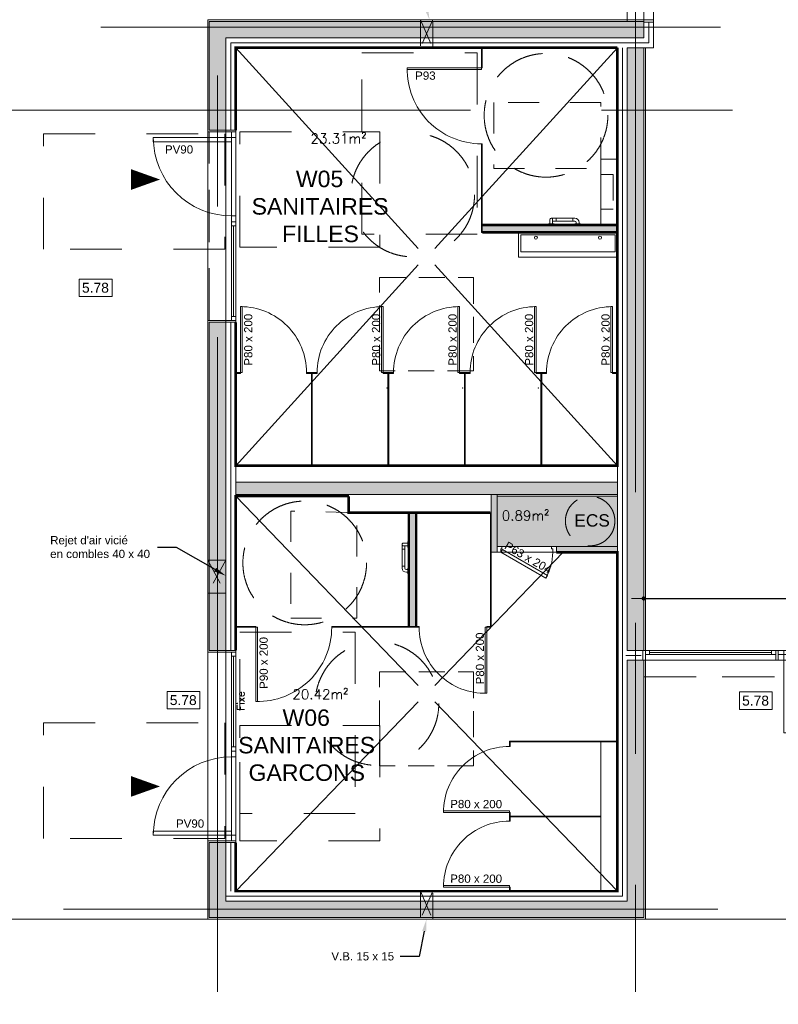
# Model space of a CAD drawing. Header units: metres. Extents: x 7788 to 81588, y -12566 to 39820.
# Tile 2 of 16: x 43249 to 52451, y -7958 to 3984. Entities that reach past the tile are written whole.
import ezdxf
from ezdxf import colors
from ezdxf.entities.mleader import LeaderData, LeaderLine
from ezdxf.math import Vec2, Vec3

# ---------------------------------------------------------------- set-up
doc = ezdxf.new("R2010")
doc.units = ezdxf.units.M
doc.header["$LTSCALE"] = 50
for name, pattern in [('AXES', [50.8, 31.75, -6.35, 6.35, -6.35]), ('CACHE', [9.525, 6.35, -3.175]), ('DISCONTINU', [0.75, 0.5, -0.25]), ('INTERROMPU', [19.05, 12.7, -6.35]), ('PLURIELLE', [0.5, 0.25, -0.25])]:
    doc.linetypes.add(name, pattern=pattern)
doc.layers.get('0').update_dxf_attribs({"lineweight": 0})
doc.layers.get('DefPoints').update_dxf_attribs({"lineweight": 0})
for name, color, linetype, lineweight in [('D-CLDIST', 3, 'Continuous', 0), ('D-CLDOUB', 2, 'Continuous', 0), ('D-ISOLAT', 104, 'Continuous', 0), ('F-FAIENCE', 10, 'Continuous', 0), ('H-CLOISON', 20, 'Continuous', 0), ('H-PAROIS', 9, 'Continuous', 0), ('O-MENUISEXT', 1, 'Continuous', 0), ('O-MENUISINT', 6, 'Continuous', 0), ('P-PLAF. PLACO', 60, 'Continuous', 0), ('R-ACCESSIBILITE PMR', 202, 'Continuous', 0), ('R-COT50', 7, 'Continuous', 0), ('R-TEXTE1', 7, 'Continuous', 0), ('R-TEXTE2', 1, 'Continuous', 0), ('S-AXESTR', 1, 'AXES', 0), ('S-ELTVUS', 195, 'Continuous', 0), ('S-MACON', 4, 'Continuous', 0), ('S-POUTRE', 8, 'INTERROMPU', 0), ('S-SANIT.', 143, 'Continuous', 0), ('T-DIVERS', 52, 'Continuous', 0), ('T-TEXTE SURFACE', 31, 'Continuous', 0), ('V-ENDUIT', 3, 'Continuous', 0)]:
    doc.layers.add(name, color=color, linetype=linetype, lineweight=lineweight)
doc.layers.add('SU-SURHAB', color=21, linetype='Continuous', lineweight=0, plot=False)
doc.layers.add('SU-SURHOB', color=225, linetype='Continuous', lineweight=0, plot=False)
doc.styles.add('AAP Fort', font='swiss.ttf')
doc.styles.add('Cotation', font='Romans.shx')
doc.linetypes.add('ISOLATION', pattern='A,0.00254,-2.54,[134,ltypeshp.shx,S=2.54,R=0,X=-2.54,Y=0],-5.08,[134,ltypeshp.shx,S=2.54,R=180,X=2.54,Y=0],-2.54', length=10.16254)
doc.dimstyles.new('COT50', dxfattribs={"dimscale": 0, "dimtxt": 120, "dimasz": 10, "dimexe": 1.25, "dimexo": 0.625, "dimgap": 50, "dimtad": 1, "dimdec": 1, "dimlfac": 0.1, "dimrnd": 0.5, "dimdsep": 46, "dimtxsty": 'Cotation', "dimblk1": 'POINTCOT', "dimblk2": 'POINTCOT', "dimsah": 1, "dimcen": 150, "dimse1": 1, "dimse2": 1, "dimadec": 0, "dimazin": 0, "dimtfac": 1, "dimtdec": 1, "dimtix": 1, "dimtmove": 2, "dimatfit": 3, "dimldrblk": 'POINTCOT', "dimfxl": 1, "dimtolj": 1, "dimarcsym": 0})

# ---------------------------------------------------------------- blocks, each defined once
blk = doc.blocks.new('lavabo')
for points in [[(-630.7, 3522.2), (-600.7, 3522.2), (-600.7, 3642.2), (-630.7, 3642.2)], [(-627.9, 3639.6), (-606.9, 3639.6), (-606.9, 3525.1), (-627.9, 3525.1)]]:
    blk.add_lwpolyline(points, close=True)
for centre in [(-624.3, 3621.1), (-624.3, 3543.4)]:
    blk.add_circle(centre, 1.79)
blk = doc.blocks.new('Pext_90')
for points in [[(-7, 0), (-12, 0), (-12, 95), (-7, 95)], [(-102, -5), (-109, -5), (-109, 0), (-102, 0)], [(0, -5), (-7, -5), (-7, 0), (0, 0)]]:
    blk.add_lwpolyline(points, close=True)
blk.add_arc((-7, 0), 95, 90, 180)
blk = doc.blocks.new('Pext_140')
for points in [[(-197, 0), (-192, 0), (-192, 95), (-197, 95)], [(-7, 0), (-12, 0), (-12, 95), (-7, 95)], [(-204, -5), (-197, -5), (-197, 0), (-204, 0)], [(0, -5), (-7, -5), (-7, 0), (0, 0)]]:
    blk.add_lwpolyline(points, close=True)
for centre, start, end in [((-197, 0), 0, 90), ((-7, 0), 90, 180)]:
    blk.add_arc(centre, 95, start, end)
blk = doc.blocks.new('PORTE 90 COMPACTE')
for points in [[(0, 1), (4.5, 1), (4.5, 0), (0, 0)], [(4.5, 0), (6.5, 0), (6.5, -90), (4.5, -90)], [(96.5, 1), (101, 1), (101, 0), (96.5, 0)]]:
    blk.add_lwpolyline(points, close=True)
blk.add_arc((6.5, 0), 90, 268.7267, 0.0001)
blk = doc.blocks.new('Pint_Cloison07_63')
for points in [[(-6.5, -3.5), (-4.5, 0), (-59.1, 31.5), (-61.1, 28)], [(-66, -7), (-72, -7), (-72, 0), (-67.5, 0), (-67.5, -4), (-66, -4)]]:
    blk.add_lwpolyline(points, close=True)
blk.add_lwpolyline([(0, -7), (-6, -7), (-6, -4), (-4.5, -4), (-4.5, 0), (0, 0), (0, -7)])
blk.add_arc((-4.5, 0), 63, 150, 180)
blk = doc.blocks.new('POINTCOT')
for p, q in [((0, 15), (0, -15)), ((-15, 0), (15, 0))]:
    blk.add_line(p, q)
at = {"const_width": 2.5}
blk.add_lwpolyline([(-1.3, 0, 1), (1.3, 0, 1)], format="xyb", close=True, dxfattribs=at)
blk = doc.blocks.new('*D638')
at = {"layer": 'DefPoints', "color": 0}
for p in [(56119, -3036), (50819, -3666), (56119, -3666)]:
    blk.add_point(p, dxfattribs=at)
at = {"layer": 'R-COT50', "color": 0, "lineweight": -2}
blk.add_line((50829, -3036), (56109, -3036), dxfattribs=at)
at = {"layer": 'R-COT50', "color": 0, "lineweight": -2, "xscale": 10, "yscale": 10, "zscale": 10, "rotation": 180}
blk.add_blockref('POINTCOT', (50819, -3036), dxfattribs=at)
at = {"layer": 'R-COT50', "color": 0, "lineweight": -2, "xscale": 10, "yscale": 10, "zscale": 10}
blk.add_blockref('POINTCOT', (56119, -3036), dxfattribs=at)
at = {"layer": 'R-COT50', "color": 0, "insert": (53469, -2926), "char_height": 120, "attachment_point": 5, "style": 'Cotation'}
blk.add_mtext('\\A1;530', dxfattribs=at)

msp = doc.modelspace()

# ---------------------------------------------------------------- hatches: boundary and pattern name
at = {"layer": 'H-CLOISON'}
h = msp.add_hatch(color=256, dxfattribs=at)
h.dxf.hatch_style = 1
h.paths.add_polyline_path([(50499.13, 1494.27), (48859.13, 1494.27), (48859.13, 1404.27), (50499.13, 1404.27)])
h = msp.add_hatch(color=256, dxfattribs=at)
h.paths.add_polyline_path([(49759.13, -2405.73), (49759.13, -2475.73), (50499.13, -2475.73), (50499.13, -2405.73)])
h.paths.add_polyline_path([(49039.13, -1775.73), (48969.13, -1775.73), (48969.13, -2475.73), (49039.13, -2475.73), (49039.13, -2405.73)])
h = msp.add_hatch(color=256, dxfattribs=at)
h.dxf.hatch_style = 1
h.paths.add_polyline_path([(48059.13, -2665.73), (47969.13, -2665.73), (47969.13, -3265.73), (48059.13, -3265.73)])
h.paths.add_polyline_path([(48059.13, -2065.73), (47969.13, -2065.73), (47969.13, -2665.73), (48059.13, -2665.73)])
h.paths.add_polyline_path([(48059.13, -1995.73), (47969.13, -1995.73), (47969.13, -2065.73), (48059.13, -2065.73)])
h.paths.add_polyline_path([(48059.13, -3265.73), (47969.13, -3265.73), (47969.13, -3375.73), (48059.13, -3375.73)])
at = {"layer": 'H-PAROIS'}
h = msp.add_hatch(color=158, dxfattribs=at)
h.dxf.hatch_style = 1
h.paths.add_polyline_path([(45549.13, 2644.27), (45749.13, 2644.27), (45749.13, 3764.27), (50819.13, 3764.27), (50819.13, 3964.27), (45549.13, 3964.27)])
h = msp.add_hatch(color=158, dxfattribs=at)
h.dxf.hatch_style = 1
h.paths.add_polyline_path([(50819.13, 3644.27), (50619.13, 3644.27), (50619.13, -3665.73), (50819.13, -3665.73)])
h = msp.add_hatch(color=158, dxfattribs=at)
h.dxf.hatch_style = 1
h.paths.add_polyline_path([(45549.13, -3666.51), (45749.13, -3666.51), (45749.13, 314.27), (45549.13, 314.27)])
h = msp.add_hatch(color=158, dxfattribs=at)
h.dxf.hatch_style = 1
h.paths.add_polyline_path([(45869.13, -1625.73), (45869.13, -1775.73), (48969.13, -1775.73), (50499.13, -1775.73), (50499.13, -1625.73)])
h = msp.add_hatch(color=158, dxfattribs=at)
h.dxf.hatch_style = 1
h.paths.add_polyline_path([(45549.13, -6905.73), (50819.13, -6905.73), (50819.12, -3785.73), (50619.13, -3785.73), (50619.13, -6705.73), (45749.13, -6705.73), (45749.13, -5996.51), (45549.13, -5996.51)])
at = {"layer": 'P-PLAF. PLACO'}
h = msp.add_hatch(color=253, dxfattribs=at)
h.dxf.hatch_style = 1
h.paths.add_polyline_path([(49039.13, -1795.73), (49039.13, -2405.73), (50499.13, -2405.73), (50499.13, -1795.73)])

# ---------------------------------------------------------------- linework, layer by layer
at = {"layer": 'D-CLDIST'}
for p, q in [((50499.13, 1494.27), (48859.13, 1494.27)), ((48859.13, 1494.27), (48859.13, 1404.27)), ((50499.13, 1404.27), (48859.13, 1404.27)), ((48969.13, -1775.73), (48969.13, -2475.73)), ((49039.13, -1775.73), (48969.13, -1775.73)), ((49039.13, -1775.73), (49039.13, -2475.73)), ((47969.13, -1995.73), (47969.13, -3375.73)), ((48059.13, -1995.73), (48059.13, -3375.73)), ((48969.13, -2475.73), (49039.13, -2475.73)), ((49759.13, -2405.73), (50499.13, -2405.73)), ((49759.13, -2475.73), (49759.13, -2405.73)), ((49759.13, -2475.73), (50499.13, -2475.73)), ((50499.13, -2405.73), (50499.13, -2475.73))]:
    msp.add_line(p, q, dxfattribs=at)
msp.add_lwpolyline([(47969.13, -3375.73), (48059.13, -3375.73)], dxfattribs=at)
at = {"layer": 'D-CLDOUB'}
for p, q in [((50939.13, 3964.27), (50939.13, 3644.27)), ((45869.13, 2624.27), (45869.13, 3644.27)), ((45869.13, 3644.27), (50499.13, 3644.27)), ((50499.13, 3644.27), (50499.13, 3644.27)), ((50499.13, 3644.27), (50499.13, 2294.27)), ((50819.13, 3644.27), (50939.13, 3644.27)), ((50839.13, 3644.27), (50839.13, -3665.73)), ((50299.13, 2294.27), (50299.13, 1494.27)), ((50299.13, 2294.27), (50499.13, 2294.27)), ((50499.13, 1494.27), (50499.13, -1625.73)), ((45869.13, -1625.73), (45869.13, 334.27)), ((45869.13, -1425.73), (50499.13, -1425.73)), ((50499.13, -1625.73), (50499.13, -1625.73)), ((45869.13, -3666.51), (45869.13, -1775.73)), ((47239.13, -1995.73), (47239.13, -1775.73)), ((50499.13, -1775.73), (50499.13, -4775.73)), ((45869.13, -1795.73), (47239.13, -1795.73)), ((49039.13, -1795.73), (50499.13, -1795.73)), ((47239.13, -1995.73), (48969.13, -1995.73)), ((50299.13, -4775.73), (50299.13, -6585.73)), ((50299.13, -4775.73), (50499.13, -4775.73)), ((45869.13, -5976.51), (45869.13, -6585.73)), ((50299.13, -6585.73), (45869.13, -6585.73))]:
    msp.add_line(p, q, dxfattribs=at)
at = {"layer": 'D-ISOLAT', "color": 32, "linetype": 'ISOLATION'}
for p, q in [((50879.13, 3954.27), (50879.13, 3704.27)), ((45809.13, 2644.27), (45809.13, 3704.27)), ((45809.13, 3704.27), (50879.13, 3704.27)), ((50559.13, -6645.73), (50559.13, 3644.27)), ((45809.13, -3666.51), (45809.13, 314.27)), ((50789.13, -3725.73), (50602.86, -3725.73)), ((45809.13, -5996.51), (45809.13, -6585.73)), ((50559.13, -6645.73), (45749.13, -6645.73)), ((50559.13, -6645.73), (50559.13, -6645.73))]:
    msp.add_line(p, q, dxfattribs=at)
at = {"layer": 'F-FAIENCE', "linetype": 'CACHE', "const_width": 30}
for points in [[(45869.13, 314.27), (45869.13, -1425.73), (50499.13, -1425.73), (50499.13, 3644.27), (50499.13, 3644.27), (50499.13, 3644.27), (50499.13, 3644.27)], [(45869.13, 2644.27), (45869.13, 2644.27), (45869.13, 3644.27), (50499.13, 3644.27), (50499.13, 3644.27), (50499.13, 3644.27)], [(50499.13, 1494.27), (48859.13, 1494.27)], [(50499.13, 1404.27), (48859.13, 1404.27)], [(47239.13, -1795.73), (45869.13, -1795.73), (45869.13, -3666.51)], [(47239.13, -1795.73), (47239.13, -1995.73), (48959.13, -1995.73)], [(47969.13, -1995.73), (47969.13, -3375.73)], [(48059.13, -1995.73), (48059.13, -3375.73)], [(45869.13, -5996.51), (45869.13, -6585.73), (50499.13, -6585.73), (50499.13, -2475.73), (49759.13, -2475.73), (49759.13, -2475.73), (49759.13, -2475.73)]]:
    msp.add_lwpolyline(points, dxfattribs=at)
at = {"layer": 'F-FAIENCE'}
for p in [(47705.13, -483.33), (48623.13, -483.33), (49541.13, -483.33)]:
    msp.add_point(p, dxfattribs=at)
at = {"layer": 'O-MENUISEXT'}
for p, q in [((45819.13, 334.27), (45819.13, 1534.27)), ((45844.13, 384.27), (45844.13, 1484.27)), ((45869.13, 334.27), (45869.13, 1534.27)), ((45819.13, -4886.51), (45819.13, -3686.51)), ((45844.13, -3736.51), (45844.13, -4836.51)), ((45869.13, -5295.4), (45869.13, -5976.51))]:
    msp.add_line(p, q, dxfattribs=at)
at = {"layer": 'O-MENUISEXT', "ltscale": 250}
for p, q in [((50809.12, -3665.73), (52449.13, -3665.73)), ((50889.12, -3690.73), (52369.13, -3690.73)), ((50839.12, -3715.73), (52419.13, -3715.73))]:
    msp.add_line(p, q, dxfattribs=at)
msp.add_lwpolyline([(50819.13, 6064.27), (50819.13, 3954.27), (50939.13, 3954.27), (50939.13, 6064.27)], dxfattribs=at)
for points in [[(50819.13, 3984.27), (50939.13, 3984.27), (50939.13, 3954.27), (50819.13, 3954.27)], [(50809.12, -3785.73), (50809.12, -3665.73), (50839.12, -3665.73), (50839.12, -3785.73)], [(50809.12, -3785.73), (56129.13, -3785.73), (56129.13, -3665.73), (50809.12, -3665.73)], [(50889.12, -3665.73), (50839.12, -3665.73), (50839.12, -3715.73), (50889.12, -3715.73)], [(52419.13, -3665.73), (52369.13, -3665.73), (52369.13, -3715.73), (52419.13, -3715.73)], [(52419.13, -3785.73), (52419.13, -3665.73), (52449.13, -3665.73), (52449.13, -3785.73)]]:
    msp.add_lwpolyline(points, close=True, dxfattribs=at)
at = {"layer": 'O-MENUISEXT'}
for points in [[(45749.13, 2644.27), (45869.13, 2644.27), (45869.13, 2624.27), (45749.13, 2624.27)], [(45749.13, 314.27), (45869.13, 314.27), (45869.13, 2644.27), (45749.13, 2644.27)], [(45869.13, 1484.27), (45819.13, 1484.27), (45819.13, 1534.27), (45869.13, 1534.27)], [(45869.13, 334.27), (45819.13, 334.27), (45819.13, 384.27), (45869.13, 384.27)], [(45749.13, 334.27), (45869.13, 334.27), (45869.13, 314.27), (45749.13, 314.27)], [(45749.13, -3686.51), (45869.13, -3686.51), (45869.13, -3666.51), (45749.13, -3666.51)], [(45749.13, -3666.51), (45869.13, -3666.51), (45869.13, -5996.51), (45749.13, -5996.51)], [(45869.13, -3736.51), (45819.13, -3736.51), (45819.13, -3686.51), (45869.13, -3686.51)], [(45869.13, -4886.51), (45819.13, -4886.51), (45819.13, -4836.51), (45869.13, -4836.51)], [(45749.13, -5996.51), (45869.13, -5996.51), (45869.13, -5976.51), (45749.13, -5976.51)]]:
    msp.add_lwpolyline(points, close=True, dxfattribs=at)
at = {"layer": 'O-MENUISEXT', "linetype": 'CACHE'}
for points in [[(48754.13, 857.12), (48754.13, -276.43), (47614.13, -276.43), (47614.13, 857.12)], [(48754.13, -3925.93), (48754.13, -5065.73), (47614.13, -5065.73), (47614.13, -3925.93)]]:
    msp.add_lwpolyline(points, close=True, dxfattribs=at)
at = {"layer": 'O-MENUISINT'}
for p, q in [((48849.13, 3644.27), (48849.13, 3444.27)), ((48859.13, 3644.27), (48859.13, 3444.27)), ((48849.13, 2434.27), (48849.13, 1404.27)), ((48859.13, 2434.27), (48859.13, 1404.27)), ((48859.13, 1404.27), (48849.13, 1404.27)), ((48959.13, -1995.73), (48959.13, -3375.73)), ((48969.13, -1995.73), (48969.13, -3385.73)), ((45869.13, -3375.73), (46069.13, -3375.73)), ((45869.13, -3385.73), (46069.13, -3385.73)), ((47079.13, -3375.73), (48059.13, -3375.73)), ((47079.13, -3385.73), (48059.13, -3385.73)), ((48969.13, -3385.73), (48969.13, -3385.73)), ((50499.13, -4765.73), (49189.13, -4765.73)), ((49189.13, -4765.73), (49189.13, -4775.73)), ((50499.13, -4775.73), (49189.13, -4775.73)), ((50299.13, -5675.73), (49199.13, -5675.73)), ((49199.13, -5675.73), (49199.13, -5685.73)), ((50299.13, -5685.73), (49199.13, -5685.73))]:
    msp.add_line(p, q, dxfattribs=at)
for points in [[(45928.13, -295.73), (45948.13, -295.73), (45948.13, 504.27), (45928.13, 504.27)], [(47656.13, -295.73), (47636.13, -295.73), (47636.13, 504.27), (47656.13, 504.27)], [(48584.13, -295.73), (48564.13, -295.73), (48564.13, 504.27), (48584.13, 504.27)], [(49512.13, -295.73), (49492.13, -295.73), (49492.13, 504.27), (49512.13, 504.27)], [(50440.13, -295.73), (50420.13, -295.73), (50420.13, 504.27), (50440.13, 504.27)], [(45869.13, -305.73), (45928.13, -305.73), (45928.13, -295.73), (45869.13, -295.73)], [(46728.13, -305.73), (46787.13, -305.73), (46787.13, -295.73), (46728.13, -295.73)], [(46856.13, -305.73), (46797.13, -305.73), (46797.13, -295.73), (46856.13, -295.73)], [(47715.13, -305.73), (47656.13, -305.73), (47656.13, -295.73), (47715.13, -295.73)], [(47784.13, -305.73), (47725.13, -305.73), (47725.13, -295.73), (47784.13, -295.73)], [(48643.13, -305.73), (48584.13, -305.73), (48584.13, -295.73), (48643.13, -295.73)], [(48712.13, -305.73), (48653.13, -305.73), (48653.13, -295.73), (48712.13, -295.73)], [(49571.13, -305.73), (49512.13, -305.73), (49512.13, -295.73), (49571.13, -295.73)], [(49640.13, -305.73), (49581.13, -305.73), (49581.13, -295.73), (49640.13, -295.73)], [(50499.13, -305.73), (50440.13, -305.73), (50440.13, -295.73), (50499.13, -295.73)], [(48094.13, -3375.73), (48059.13, -3375.73), (48059.13, -3385.73), (48094.13, -3385.73)], [(48914.13, -3385.73), (48894.13, -3385.73), (48894.13, -4185.73), (48914.13, -4185.73)], [(48969.13, -3375.73), (48914.13, -3375.73), (48914.13, -3385.73), (48969.13, -3385.73)], [(49199.13, -4830.73), (49199.13, -4775.73), (49189.13, -4775.73), (49189.13, -4830.73)], [(49189.13, -5630.73), (49189.13, -5610.73), (48389.13, -5610.73), (48389.13, -5630.73)], [(49199.13, -5680.73), (49199.13, -5630.73), (49189.13, -5630.73), (49189.13, -5680.73)], [(49199.13, -5735.73), (49199.13, -5680.73), (49189.13, -5680.73), (49189.13, -5735.73)], [(49189.13, -6535.73), (49189.13, -6515.73), (48389.13, -6515.73), (48389.13, -6535.73)], [(49199.13, -6585.73), (49199.13, -6535.73), (49189.13, -6535.73), (49189.13, -6585.73)]]:
    msp.add_lwpolyline(points, close=True, dxfattribs=at)
for points in [[(46787.13, -1425.73), (46787.13, -295.73), (46797.13, -295.73), (46797.13, -1425.73)], [(47715.13, -1425.73), (47715.13, -295.73), (47725.13, -295.73), (47725.13, -1425.73)], [(48643.13, -1425.73), (48643.13, -295.73), (48653.13, -295.73), (48653.13, -1425.73)], [(49571.13, -1425.73), (49571.13, -295.73), (49581.13, -295.73), (49581.13, -1425.73)]]:
    msp.add_lwpolyline(points, dxfattribs=at)
for centre, radius, start, end in [((45928.56, -295.55), 799.57, 359.987337, 90.030573), ((47655.71, -295.55), 799.57, 89.969427, 180.012663), ((48583.71, -295.55), 799.57, 89.969427, 180.012663), ((49511.71, -295.55), 799.57, 89.969427, 180.012663), ((50439.71, -295.55), 799.57, 89.969427, 180.012663), ((48894.13, -3385.73), 800, 180, 271.432544), ((49188.96, -5630.3), 799.57, 89.987337, 180.030573), ((49188.96, -6535.3), 799.57, 89.987337, 180.030573)]:
    msp.add_arc(centre, radius, start, end, dxfattribs=at)
at = {"layer": 'P-PLAF. PLACO', "color": 253}
msp.add_lwpolyline([(49039.13, -1795.73), (50499.13, -1795.73), (50499.13, -2405.73), (49039.13, -2405.73)], close=True, dxfattribs=at)
at = {"layer": 'R-ACCESSIBILITE PMR', "linetype": 'PLURIELLE', "ltscale": 50}
for points in [[(47399.13, 3582.5), (48799.13, 3582.5), (48799.13, 1382.5), (47399.13, 1382.5), (47399.13, 3582.5)], [(45737.73, 2599.79), (45737.73, 1199.79), (43537.73, 1199.79), (43537.73, 2599.79), (45737.73, 2599.79)], [(45919.13, 1224.27), (45919.13, 2624.27), (47619.13, 2624.27), (47619.13, 1224.27), (45919.13, 1224.27)], [(45919.13, -3445.73), (47319.13, -3445.73), (47319.13, -5645.73), (45919.13, -5645.73), (45919.13, -3445.73)], [(45737.73, -4545.85), (45737.73, -5945.85), (43537.73, -5945.85), (43537.73, -4545.85), (45737.73, -4545.85)], [(45919.13, -5976.51), (45919.13, -4576.51), (47619.13, -4576.51), (47619.13, -5976.51), (45919.13, -5976.51)]]:
    msp.add_lwpolyline(points, dxfattribs=at)
at = {"layer": 'R-ACCESSIBILITE PMR', "linetype": 'INTERROMPU'}
for centre in [(49633.54, 2824.28), (46706.28, -2604.79)]:
    msp.add_circle(centre, 750, dxfattribs=at)
at = {"layer": 'R-ACCESSIBILITE PMR', "linetype": 'PLURIELLE', "ltscale": 50}
for centre in [(48015.65, 1858.09), (47582.86, -4309.7)]:
    msp.add_circle(centre, 750, dxfattribs=at)
at = {"layer": 'R-TEXTE1'}
for points in [[(44368.86, 625.99), (43971.98, 625.99), (43971.98, 838.07), (44368.86, 838.07)], [(45434.17, -4375.47), (45037.29, -4375.47), (45037.29, -4163.38), (45434.17, -4163.38)], [(52376.21, -4381.87), (51979.33, -4381.87), (51979.33, -4169.78), (52376.21, -4169.78)]]:
    msp.add_lwpolyline(points, close=True, dxfattribs=at)
at = {"layer": 'R-TEXTE2'}
for points in [[(44950.96, 2045.52, 0, 250, 0), (44600.96, 2045.52, 0, 0, 0)], [(44950.96, -5315.55, 0, 250, 0), (44600.96, -5315.55, 0, 0, 0)]]:
    msp.add_lwpolyline(points, format="xyseb", dxfattribs=at)
at = {"layer": 'S-AXESTR', "ltscale": 5}
for p, q in [((50719.13, 31592.84), (50719.13, -7805.73)), ((45649.13, -7805.73), (45649.13, 7244.27)), ((51749.13, 3894.27), (44234.13, 3894.27)), ((51719.13, -6805.73), (29404.13, -6805.73))]:
    msp.add_line(p, q, dxfattribs=at)
at = {"layer": 'S-AXESTR', "color": 252, "ltscale": 5}
msp.add_line((74119.13, 2886.54), (30149.13, 2886.54), dxfattribs=at)
at = {"layer": 'S-ELTVUS'}
for p, q in [((45819.13, 2504.27), (45819.13, 1604.27)), ((45819.13, -5856.51), (45819.13, -4956.51)), ((45529.13, -6925.73), (38179.13, -6925.73))]:
    msp.add_line(p, q, dxfattribs=at)
at = {"layer": 'S-MACON'}
for p, q in [((45549.13, 3964.27), (45549.13, 2644.27)), ((50819.13, 3964.27), (45549.13, 3964.27)), ((50819.13, 3764.27), (50819.13, 3964.27)), ((45749.13, 2644.27), (45749.13, 3764.27)), ((45749.13, 3764.27), (50819.13, 3764.27)), ((50619.13, -3665.73), (50619.13, 3644.27)), ((50619.13, 3644.27), (50819.13, 3644.27)), ((50819.13, 3644.27), (50819.13, -3665.73)), ((45549.13, 2644.27), (45749.13, 2644.27)), ((45549.13, 314.27), (45549.13, -3666.51)), ((45749.13, 314.27), (45549.13, 314.27)), ((45749.13, 314.27), (45749.13, -3666.51)), ((45869.13, -1625.73), (50499.13, -1625.73)), ((45869.13, -1625.73), (45869.13, -1775.73)), ((50499.13, -1625.73), (50499.13, -1775.73)), ((50619.13, -1625.7), (50619.13, -1775.73)), ((45869.13, -1775.73), (50499.13, -1775.73)), ((50619.13, -1680.73), (50619.13, -1680.73)), ((50619.13, -1810.73), (50619.13, -1810.73)), ((45749.13, -3666.51), (45549.13, -3666.51)), ((50819.13, -3665.73), (50619.13, -3665.73)), ((50619.13, -3785.73), (50619.13, -6705.73)), ((50819.12, -3785.73), (50619.13, -3785.73)), ((50819.12, -3785.73), (50819.13, -6905.73)), ((45549.13, -5996.51), (45549.13, -6905.73)), ((45749.13, -5996.51), (45549.13, -5996.51)), ((45749.13, -5996.51), (45749.13, -6705.73)), ((50619.13, -6705.73), (45749.13, -6705.73)), ((50819.13, -6905.73), (45549.13, -6905.73))]:
    msp.add_line(p, q, dxfattribs=at)
at = {"layer": 'S-POUTRE'}
for p, q in [((50619.13, 3964.27), (50619.13, 6024.27)), ((45549.13, 334.27), (45549.13, 2624.27)), ((45529.13, -3686.51), (45529.13, -5976.51)), ((50819.13, -3985.73), (56119.13, -3985.73)), ((50839.13, -6925.73), (56099.13, -6925.73))]:
    msp.add_line(p, q, dxfattribs=at)
at = {"layer": 'S-SANIT.'}
for p, q in [((45869.13, 3644.27), (48084.13, 1209.27)), ((50499.13, 3644.27), (48284.13, 1209.27)), ((49679.64, 1508.15), (49679.64, 1559.08)), ((49958.64, 1576.15), (49696.64, 1576.15)), ((49713.64, 1559.08), (49713.64, 1510.61)), ((49754.64, 1542.14), (49754.64, 1576.14)), ((49958.64, 1542.14), (49958.64, 1576.14)), ((49981.64, 1576.14), (49958.64, 1576.14)), ((49661.64, 1504.27), (49661.64, 1494.27)), ((49661.64, 1494.27), (49731.64, 1494.27)), ((49729.64, 1506.27), (49663.64, 1506.27)), ((49958.64, 1542.15), (49713.64, 1542.15)), ((49713.64, 1508.15), (49713.64, 1542.15)), ((49731.64, 1494.27), (49731.64, 1504.27)), ((49981.64, 1542.14), (49958.64, 1542.14)), ((49981.64, 1504.27), (49981.64, 1494.27)), ((49981.64, 1494.27), (50051.64, 1494.27)), ((50049.64, 1506.27), (49983.64, 1506.27)), ((49999.64, 1506.27), (49999.64, 1522.27)), ((50033.64, 1506.27), (50033.64, 1522.27)), ((50051.8, 1494.27), (50051.8, 1504.27)), ((45869.13, -1425.73), (48084.13, 1009.27)), ((50499.13, -1425.73), (48284.13, 1009.27)), ((45869.13, -1795.73), (48084.13, -4090.73)), ((47887.26, -2643.69), (47887.26, -2381.69)), ((47955.26, -2364.69), (47904.32, -2364.69)), ((47957.13, -2414.69), (47957.13, -2348.69)), ((47959.13, -2346.69), (47969.13, -2346.69)), ((47969.13, -2346.69), (47969.13, -2416.69)), ((47921.26, -2439.69), (47887.26, -2439.69)), ((47904.32, -2398.69), (47952.8, -2398.69)), ((47921.26, -2643.69), (47921.26, -2398.69)), ((47955.26, -2398.69), (47921.26, -2398.69)), ((47969.13, -2416.69), (47959.13, -2416.69)), ((49842.84, -2475.73), (48284.13, -4090.73)), ((47921.26, -2643.69), (47887.26, -2643.69)), ((47887.26, -2666.69), (47887.26, -2643.69)), ((47921.26, -2666.69), (47921.26, -2643.69)), ((47957.13, -2684.69), (47941.13, -2684.69)), ((47957.13, -2718.69), (47941.13, -2718.69)), ((47957.13, -2734.69), (47957.13, -2668.69)), ((47959.13, -2666.69), (47969.13, -2666.69)), ((47969.13, -2736.85), (47959.13, -2736.85)), ((47969.13, -2666.69), (47969.13, -2736.69)), ((45869.13, -6585.73), (48084.13, -4290.73)), ((50499.13, -6585.73), (48284.13, -4290.73))]:
    msp.add_line(p, q, dxfattribs=at)
at = {"layer": 'S-SANIT.', "linetype": 'PLURIELLE', "ltscale": 30}
for points in [[(50299.13, 2179.43), (50299.13, 2979.43), (48999.13, 2979.43), (48999.13, 2179.43)], [(47336.63, -1995.73), (46536.63, -1975.73), (46536.63, -3275.73), (47336.63, -3275.73)]]:
    msp.add_lwpolyline(points, close=True, dxfattribs=at)
at = {"layer": 'S-SANIT.', "color": 32, "linetype": 'CACHE'}
msp.add_lwpolyline([(50299.13, 1686.93), (50299.13, 2106.93), (50449.13, 2106.93), (50449.13, 1686.93)], close=True, dxfattribs=at)
at = {"layer": 'S-SANIT.', "linetype": 'DISCONTINU', "ltscale": 20}
msp.add_circle((50168.48, -2096.74), 300, dxfattribs=at)
at = {"layer": 'S-SANIT.'}
for centre, radius, start, end in [((49696.64, 1559.15), 17, 359.795012, 180.204988), ((49981.64, 1524.14), 52, 0, 90), ((49663.64, 1504.27), 2, 90, 180), ((49729.64, 1504.27), 2, 0, 90), ((49981.64, 1524.14), 18, 0, 90), ((49983.64, 1504.27), 2, 90, 180), ((50049.8, 1504.27), 2, 0, 90), ((47904.26, -2381.69), 17, 89.795012, 270.204988), ((47959.13, -2348.69), 2, 90, 180), ((47959.13, -2414.69), 2, 180, 270), ((47939.26, -2666.69), 52, 180, 270), ((47939.26, -2666.69), 18, 180, 270), ((47959.13, -2668.69), 2, 90, 180), ((47959.13, -2734.85), 2, 180, 270)]:
    msp.add_arc(centre, radius, start, end, dxfattribs=at)
at = {"layer": 'SU-SURHAB'}
for points in [[(50819.13, -3665.73), (56099.13, -3665.73), (56099.13, -150.27), (57051.28, -357.76), (57428.71, 1374.27), (56099.13, 1374.27), (56099.13, 6024.27), (55999.13, 6024.27), (55999.13, 17424.27), (56099.13, 17424.27), (56099.13, 18637.1), (54299.13, 18637.1), (54299.13, 17889.82), (54109.13, 17889.82), (54109.13, 18777.1), (50939.13, 18777.1), (50939.13, 3644.27), (50819.13, 3644.27)], [(45869.13, -1425.73), (50499.13, -1425.73), (50499.13, 1494.27), (50299.13, 1494.27), (50299.13, 2294.27), (50499.13, 2294.27), (50499.13, 3644.27), (45869.13, 3644.27)], [(45869.13, -6585.73), (50299.13, -6585.73), (50299.13, -4765.73), (50499.13, -4765.73), (50499.13, -2475.73), (48959.13, -2475.73), (48959.13, -1995.73), (47239.13, -1995.73), (47239.13, -1795.73), (45869.13, -1795.73)], [(49039.13, -2405.73), (50499.13, -2405.73), (50499.13, -1795.73), (49039.13, -1795.73)], [(50839.13, -6925.73), (56099.13, -6925.73), (56099.13, -3785.73), (50839.12, -3785.73)]]:
    msp.add_lwpolyline(points, close=True, dxfattribs=at)
msp.add_lwpolyline([(30299.13, 3732.81), (38179.13, 2653.36), (38179.13, -6925.73), (45529.13, -6925.73), (45529.13, 3984.27), (50619.13, 3984.27), (50619.13, 3984.27), (50619.13, 6024.27), (50619.13, 6064.27), (50619.13, 6344.27), (30299.13, 6344.27), (30299.13, 3732.81)], dxfattribs=at)
at = {"layer": 'SU-SURHOB'}
msp.add_lwpolyline([(15318.96, 31002.84), (13163.44, 18357.1), (18438.44, 18357.1), (18641.32, 18357.1), (18901.4, 19882.91), (20813.82, 19556.93), (20585.44, 18217.1), (35446.74, 18217.1), (35641.31, 19358.57), (38058.21, 19358.57), (38058.21, 18217.1), (50619.13, 18217.1), (50619.13, 3984.27), (45529.13, 3984.27), (45529.13, -6925.73), (50839.13, -6925.73), (50839.13, -3785.73), (56099.13, -3785.73)], dxfattribs=at)
at = {"layer": 'T-DIVERS', "linetype": 'CACHE'}
for p, q in [((48109.13, 3984.27), (48259.13, 3644.27)), ((48259.13, 3984.27), (48109.13, 3644.27)), ((45529.13, -2572.4), (45749.13, -2972.4)), ((45749.13, -2572.4), (45529.13, -2972.4)), ((48109.13, -6585.73), (48259.13, -6925.73)), ((48259.13, -6585.73), (48109.13, -6925.73))]:
    msp.add_line(p, q, dxfattribs=at)
for points in [[(48109.13, 3644.27), (48259.13, 3644.27), (48259.13, 3984.27), (48109.13, 3984.27)], [(45529.13, -2972.4), (45749.13, -2972.4), (45749.13, -2572.4), (45529.13, -2572.4)], [(48109.13, -6925.73), (48259.13, -6925.73), (48259.13, -6585.73), (48109.13, -6585.73)]]:
    msp.add_lwpolyline(points, close=True, dxfattribs=at)
at = {"layer": 'V-ENDUIT'}
for p, q in [((45529.13, 3984.27), (45529.13, 2624.27)), ((50819.13, 3984.27), (45529.13, 3984.27)), ((45529.13, 2624.27), (45749.13, 2624.27)), ((45529.13, 334.27), (45529.13, -3686.51)), ((45749.13, 334.27), (45529.13, 334.27)), ((45749.13, -3686.51), (45529.13, -3686.51)), ((50839.12, -3785.73), (50839.13, -6925.73)), ((45529.13, -5976.51), (45529.13, -6925.73)), ((45749.13, -5976.51), (45529.13, -5976.51)), ((50839.13, -6925.73), (45529.13, -6925.73))]:
    msp.add_line(p, q, dxfattribs=at)

# ---------------------------------------------------------------- block references
at = {"layer": 'O-MENUISEXT', "yscale": 10, "zscale": 10}
for name, p, xscale, rotation in [('Pext_90', (45819.13, 2624.27), 10, 89.99999999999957), ('Pext_140', (52449.13, -3715.73), 10, 179.9999999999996), ('Pext_90', (45819.13, -5976.51), -10, 90.00000000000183)]:
    msp.add_blockref(name, p, dxfattribs=dict(at, xscale=xscale, rotation=rotation))
at = {"layer": 'O-MENUISINT', "xscale": 10, "yscale": 10, "zscale": 10}
for name, p, rotation in [('PORTE 90 COMPACTE', (48849.13, 3444.27), 270.0000000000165), ('Pint_Cloison07_63', (49039.13, -2475.73), 179.9999999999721)]:
    msp.add_blockref(name, p, dxfattribs=dict(at, rotation=rotation))
msp.add_blockref('PORTE 90 COMPACTE', (46069.13, -3385.73), dxfattribs=at)
at = {"layer": 'S-SANIT.', "xscale": 10, "yscale": 10, "zscale": 10, "rotation": 269.9999999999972}
msp.add_blockref('lavabo', (14076.99, -4902.25), dxfattribs=at)

# ---------------------------------------------------------------- texts
at = {"layer": 'O-MENUISEXT', "char_height": 100, "width": 900, "attachment_point": 5, "style": 'AAP Fort'}
for insert in [(45181.73, 2410.05), (45315.85, -5766.78)]:
    msp.add_mtext('PV90', dxfattribs=dict(at, insert=insert))
at = {"layer": 'O-MENUISINT', "insert": (48170.1, 3305.18), "char_height": 100, "width": 426.3725, "attachment_point": 5, "style": 'AAP Fort'}
msp.add_mtext('P93', dxfattribs=at)
at = {"layer": 'O-MENUISINT', "char_height": 100, "attachment_point": 5, "style": 'AAP Fort'}
for s, insert, width, rotation in [('P80 x 200', (46021.74, 102.54), 659.6552, 90.1108), ('P80 x 200', (47572.3, 102.54), 659.6552, 90.1108), ('P80 x 200', (48500.3, 102.54), 659.6552, 90.1108), ('P80 x 200', (49428.3, 102.54), 659.6552, 90.1108), ('P80 x 200', (50356.3, 102.54), 659.6552, 90.1108), ('P63 x 204', (49416.27, -2540.61), 659.6552, 330.1108), ('P90 x 200', (46208.83, -3817.6), 735.0593, 90.1108), ('P80 x 200', (48832.69, -3763.48), 735.0593, 90.1108), ('P80 x 200', (48785.87, -5530.07), 659.6552, 359.8892), ('P80 x 200', (48785.87, -6435.07), 659.6552, 359.8892)]:
    msp.add_mtext(s, dxfattribs=dict(at, insert=insert, width=width, rotation=rotation))
at = {"layer": 'R-TEXTE1', "char_height": 120, "width": 512.6868, "attachment_point": 5, "rotation": 0.000003, "style": 'AAP Fort'}
for insert in [(44167.57, 732.03), (45232.88, -4269.43), (52174.93, -4275.83)]:
    msp.add_mtext('5.78', dxfattribs=dict(at, insert=insert))
at = {"layer": 'R-TEXTE1', "insert": (45885.07, -4396.43), "char_height": 90, "attachment_point": 1, "rotation": 90, "style": 'Cotation'}
msp.add_mtext_dynamic_manual_height_columns('{\\W1;Fixe}', width=79.3871, gutter_width=12.5, heights=[0], dxfattribs=at)
at = {"layer": 'R-TEXTE2', "char_height": 200, "width": 1684.1454, "attachment_point": 4, "style": 'AAP Fort'}
for s, insert in [('{\\fArial|b0|i0|c0|p34;\\W7.2415; \\W1;W05\\P{\\W0.322307; }SANITAIRES \\P{\\W5.08768; }FILLES}', (46037.37, 1718.35)), ('{\\fArial|b0|i0|c0|p34;\\W7.252; \\W1;W06\\P{\\W0.322307; }SANITAIRES \\P{\\W1.9383; }GARCONS}', (45874.64, -4816.47))]:
    msp.add_mtext(s, dxfattribs=dict(at, insert=insert))
at = {"layer": 'S-SANIT.', "insert": (49430.32, -2090.17), "char_height": 150, "width": 1464.8083, "attachment_point": 4, "style": 'AAP Fort'}
msp.add_mtext('{\\W9.39431; }ECS', dxfattribs=at)
at = {"layer": 'T-TEXTE SURFACE', "char_height": 120, "attachment_point": 1, "style": 'Cotation'}
for s, insert in [('23.31m²', (46775.76, 2602.79)), ('0.89m²', (49096.54, -1970.2)), ('20.42m²', (46556.02, -4138.04))]:
    msp.add_mtext(s, dxfattribs=dict(at, insert=insert))

# ---------------------------------------------------------------- dimensions: what is measured, and where the dimension line sits
at = {"layer": 'R-COT50'}
dim = msp.add_linear_dim(base=(56119.13, -3036.43), p1=(50819.13, -3665.73), p2=(56119.13, -3665.73), dimstyle='COT50', override={"dimscale": 1}, dxfattribs=at)
dim.commit()
dim.dimension.update_dxf_attribs({"geometry": '*D638', "text_midpoint": (53469.13, -2926.43)})

# ---------------------------------------------------------------- leaders
at = {"layer": 'R-TEXTE1'}
ml = msp.add_multileader_mtext('Standard', dxfattribs=at)
ml.set_content('V.B. 15 x 15', color=256, style='AAP Fort')
ml.set_leader_properties()
ml.build(insert=Vec2(0, 0))
ml.multileader.update_dxf_attribs({"text_left_attachment_type": 2, "text_right_attachment_type": 2, "dogleg_length": 10, "arrow_head_size": 150})
ctx = ml.context
ctx.base_point, ctx.char_height, ctx.arrow_head_size, ctx.landing_gap_size, ctx.plane_origin = Vec3(46929.51, 4438.58), 100, 150, 100, Vec3(46587.44, 5170.69)
ctx.left_attachment, ctx.right_attachment = 2, 2
notes = []
notes.append((ctx, [(1, (1, 1, 0), (48095.36, 4438.58), (-1, 0), 232.04, [(0, [(48219.13, 3984.27)], 0, [])])]))
ctx.mtext.insert, ctx.mtext.rotation, ctx.mtext.flow_direction = Vec3(47029.51, 4489.97), 6.28318531, 5
ml = msp.add_multileader_mtext('Standard', dxfattribs=at)
ml.set_content("Rejet d'air vicié\\Pen combles 40 x 40", color=256, style='AAP Fort')
ml.set_leader_properties()
ml.build(insert=Vec2(0, 0))
ml.multileader.update_dxf_attribs({"text_left_attachment_type": 2, "text_right_attachment_type": 2, "dogleg_length": 10, "arrow_head_size": 150})
ctx = ml.context
ctx.base_point, ctx.char_height, ctx.arrow_head_size, ctx.landing_gap_size, ctx.plane_origin = Vec3(43518.61, -2416.62), 100, 150, 100, Vec3(43358.97, -1684.52)
ctx.left_attachment, ctx.right_attachment = 2, 2
notes.append((ctx, [(1, (1, 1, 0), (45151.53, -2416.62), (-1, 0), 232.04, [(0, [(45749.13, -2760.25)], 0, [])])]))
ctx.mtext.insert, ctx.mtext.rotation, ctx.mtext.flow_direction = Vec3(43618.61, -2278.78), 6.28318531, 5
ml = msp.add_multileader_mtext('Standard', dxfattribs=at)
ml.set_content('V.B. 15 x 15', color=256, style='AAP Fort')
ml.set_leader_properties()
ml.build(insert=Vec2(0, 0))
ml.multileader.update_dxf_attribs({"text_left_attachment_type": 2, "text_right_attachment_type": 2, "dogleg_length": 10, "arrow_head_size": 150})
ctx = ml.context
ctx.base_point, ctx.char_height, ctx.arrow_head_size, ctx.landing_gap_size, ctx.plane_origin = Vec3(46929.51, -7377.45), 100, 150, 100, Vec3(46587.44, -6464.82)
ctx.left_attachment, ctx.right_attachment = 2, 2
notes.append((ctx, [(1, (1, 1, 0), (48095.36, -7377.45), (-1, 0), 232.04, [(0, [(48184.13, -6925.73)], 0, [])])]))
ctx.mtext.insert, ctx.mtext.rotation, ctx.mtext.flow_direction = Vec3(47029.51, -7326.06), 6.28318531, 5
for ctx, leaders in notes:
    for number, flags, end, landing, length, lines in leaders:
        leader = LeaderData()
        leader.index, (leader.has_last_leader_line, leader.has_dogleg_vector, leader.attachment_direction) = number, flags
        leader.last_leader_point, leader.dogleg_vector, leader.dogleg_length = Vec3(end), Vec3(landing), length
        for number, points, colour, breaks in lines:
            line = LeaderLine()
            line.index, line.vertices, line.color, line.breaks = number, Vec3.list(points), colors.encode_raw_color(colour), breaks
            leader.lines.append(line)
        ctx.leaders.append(leader)

doc.saveas('drawing.dxf')
